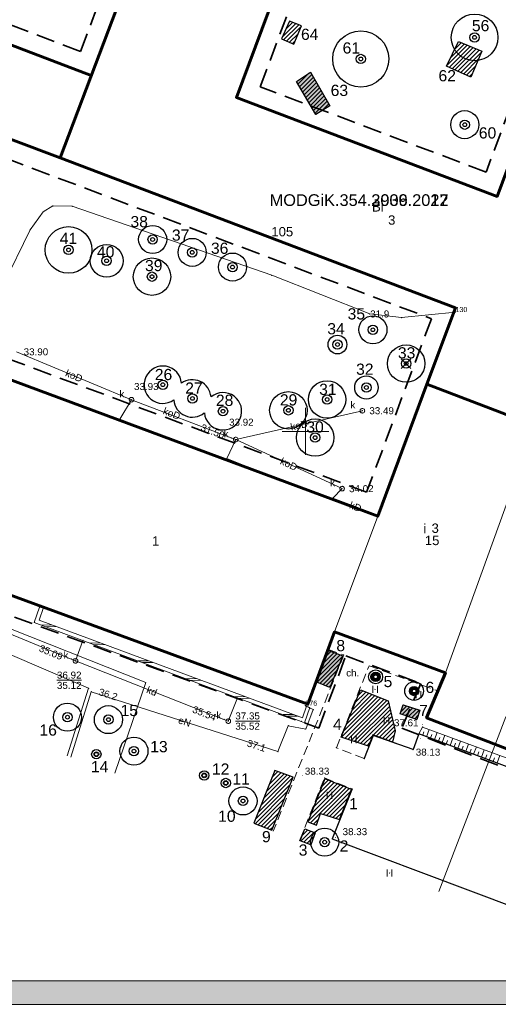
# Model space of a CAD drawing. Extents: x 5468194 to 5468404, y 5919486 to 5919674.
# Tile 3 of 13: x 5468269 to 5468321, y 5919489 to 5919594. Entities that reach past the tile are written whole.
import ezdxf
from ezdxf.enums import TextEntityAlignment as Align

# ---------------------------------------------------------------- set-up
doc = ezdxf.new("R2010")
doc.units = 0
doc.header["$PDSIZE"] = 0.75
for name, pattern in [('PRZER1-1', [2, 1, -1]), ('PRZER2-1', [3, 2, -1]), ('PRZER3-1', [4, 3, -1])]:
    doc.linetypes.add(name, pattern=pattern)
doc.layers.get('0').update_dxf_attribs({"color": 253, "linetype": 'CONTINUOUS', "lineweight": 13})
for name, color, linetype, lineweight in [('GESBLO', 253, 'CONTINUOUS', 18), ('GESBLO_O', 253, 'CONTINUOUS', 18), ('GESBZO', 253, 'CONTINUOUS', 50), ('GESBZO_O', 253, 'CONTINUOUS', 50), ('GESDZI_O', 30, 'CONTINUOUS', 18), ('GESUZY_O', 253, 'PRZER1-1', 18), ('GOSRBG', 253, 'CONTINUOUS', 18), ('GOSRBG_O', 253, 'CONTINUOUS', 18), ('GSLKRW', 253, 'CONTINUOUS', 25), ('GSPPRB', 253, 'CONTINUOUS', 20), ('GSPPRB_O', 253, 'CONTINUOUS', 20), ('GSPWPS', 253, 'CONTINUOUS', 13), ('GSPWPS_O', 253, 'CONTINUOUS', 13), ('GSSDSO', 253, 'CONTINUOUS', 18), ('GSSKOA', 253, 'PRZER3-1', 18), ('GSSKOD', 253, 'PRZER2-1', 18), ('GSSKOD_O', 253, 'PRZER2-1', 18), ('GSSUTR', 253, 'PRZER2-1', 18), ('GSSZSU', 253, 'CONTINUOUS', 18), ('GULEPR', 253, 'CONTINUOUS', 18), ('GULEPR_O', 253, 'CONTINUOUS', 18), ('GULKPR', 253, 'CONTINUOUS', 18), ('GULKPR_O', 253, 'CONTINUOUS', 18), ('GUPIWZ', 253, 'CONTINUOUS', 18), ('GUPIWZ_O', 253, 'CONTINUOUS', 18), ('GUPKSD', 253, 'CONTINUOUS', 18), ('GUPPRZ', 253, 'CONTINUOUS', 18), ('GUPPRZ_O', 253, 'CONTINUOUS', 18), ('ZZ_budynek - termomodernizacja', 250, 'CONTINUOUS', 60), ('ZZ_drzewa do przesadzenia', 180, 'CONTINUOUS', 30), ('ZZ_drzewa do usunięcia', 1, 'CONTINUOUS', 30), ('ZZ_drzewo nanoszone ręcznie', 34, 'CONTINUOUS', 30), ('ZZ_grupa krzewów', 3, 'CONTINUOUS', 30), ('ZZ_grupa krzewów_szraf', 3, 'CONTINUOUS', 13), ('ZZ_korona', 94, 'CONTINUOUS', 30), ('ZZ_krzewy do przesadzenia', 210, 'CONTINUOUS', 13), ('ZZ_ramka', 250, 'CONTINUOUS', 13), ('ZZ_waloryzacja B', 5, 'CONTINUOUS', 30), ('ZZ_waloryzacja C', 6, 'CONTINUOUS', 30), ('ZZ_zakres oddziaływania prac', 40, 'PRZER2-1', 35)]:
    doc.layers.add(name, color=color, linetype=linetype, lineweight=lineweight)
doc.styles.add('GEO-INFO', font='arial.ttf')
pattern_1 = [(45, (0, 0), (-0.224506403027, 0.224506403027), [])]

# ---------------------------------------------------------------- blocks, each defined once
blk = doc.blocks.new('POINT')
at = {"color": 0}
blk.add_point((0, 0), dxfattribs=at)
blk = doc.blocks.new('ODTN_2')
at = {"color": 0}
for points in [[(-1.5, -0.5), (0.5, 0.5)], [(-0.5, -0.5), (1.5, 0.5)]]:
    blk.add_lwpolyline(points, dxfattribs=at)
blk = doc.blocks.new('KOLO')
blk.add_hatch(color=0).paths.add_polyline_path([(-0.5, 0), (-0.482963, -0.12941), (-0.433013, -0.25), (-0.353553, -0.353553), (-0.25, -0.433013), (-0.12941, -0.482963), (0, -0.5), (0.12941, -0.482963), (0.25, -0.433013), (0.353553, -0.353553), (0.433013, -0.25), (0.482963, -0.12941), (0.5, 0), (0.482963, 0.12941), (0.433013, 0.25), (0.353553, 0.353553), (0.25, 0.433013), (0.12941, 0.482963), (0, 0.5), (-0.12941, 0.482963), (-0.25, 0.433013), (-0.353553, 0.353553), (-0.433013, 0.25), (-0.482963, 0.12941)])
blk = doc.blocks.new('SPTRW')
at = {"color": 0}
for points in [[(-0.51332, 0.7233), (-0.51332, -0.7767)], [(0.48668, -0.7767), (0.48668, 0.7233)]]:
    blk.add_lwpolyline(points, dxfattribs=at)
blk = doc.blocks.new('OKRAG_PELNY')
at = {"color": 0}
blk.add_lwpolyline([(0, 0.5), (0.12941, 0.482963), (0.25, 0.433013), (0.353553, 0.353553), (0.433013, 0.25), (0.482963, 0.12941), (0.5, 0), (0.482963, -0.12941), (0.433013, -0.25), (0.353553, -0.353553), (0.25, -0.433013), (0.12941, -0.482963), (0, -0.5), (-0.12941, -0.482963), (-0.25, -0.433013), (-0.353553, -0.353553), (-0.433013, -0.25), (-0.482963, -0.12941), (-0.5, 0), (-0.482963, 0.12941), (-0.433013, 0.25), (-0.353553, 0.353553), (-0.25, 0.433013), (-0.12941, 0.482963)], close=True, dxfattribs=at)
blk = doc.blocks.new('drzewo nanoszone ręcznie')
at = {"layer": 'ZZ_drzewo nanoszone ręcznie'}
for radius in [0.5, 0.2]:
    blk.add_circle((0, 0), radius, dxfattribs=at)
blk = doc.blocks.new('usunięcie')
at = {"layer": 'ZZ_drzewa do usunięcia'}
for p, q in [((0.52, 0.51), (-0.52, -0.54)), ((0.52, -0.54), (-0.52, 0.51))]:
    blk.add_line(p, q, dxfattribs=at)

msp = doc.modelspace()

# ---------------------------------------------------------------- hatches: boundary and pattern name
at = {"layer": 'ZZ_drzewa do przesadzenia'}
h = msp.add_hatch(color=256, dxfattribs=at)
edge = h.paths.add_edge_path()
edge.add_arc((5468307.49, 5919523.74), 0.5, 0, 360)
edge = h.paths.add_edge_path(flags=17)
edge.add_arc((5468307.49, 5919523.74), 0.2, 0, 360)
h = msp.add_hatch(color=256, dxfattribs=at)
edge = h.paths.add_edge_path()
edge.add_arc((5468311.6, 5919522.22), 0.5, 0, 360)
edge = h.paths.add_edge_path(flags=17)
edge.add_arc((5468311.6, 5919522.22), 0.2, 0, 360)
at = {"layer": 'ZZ_grupa krzewów_szraf'}
h = msp.add_hatch(dxfattribs=at)
h.set_pattern_fill('ANSI31', color=256, scale=0.1, style=0)
h.set_pattern_definition(pattern_1)
h.paths.add_polyline_path([(5468298.28, 5919593.9), (5468297.44, 5919591.98), (5468298.73, 5919591.44), (5468299.56, 5919593.39)])
h = msp.add_hatch(dxfattribs=at)
h.set_pattern_fill('ANSI31', color=256, scale=0.1, style=0)
h.set_pattern_definition(pattern_1)
h.paths.add_polyline_path([(5468316.36, 5919591.72), (5468318.83, 5919590.67), (5468317.66, 5919587.91), (5468315.08, 5919589.06)])
h = msp.add_hatch(dxfattribs=at)
h.set_pattern_fill('ANSI31', color=256, scale=0.1, style=0)
h.set_pattern_definition(pattern_1)
h.paths.add_polyline_path([(5468299.02, 5919587.43), (5468300.53, 5919588.42), (5468302.61, 5919584.82), (5468301.09, 5919583.91)])
h = msp.add_hatch(dxfattribs=at)
h.set_pattern_fill('ANSI31', color=256, scale=0.1, style=0)
h.set_pattern_definition(pattern_1)
h.paths.add_polyline_path([(5468302.46, 5919526.57), (5468303.97, 5919526), (5468302.61, 5919522.6), (5468301.2, 5919523.15)])
h = msp.add_hatch(dxfattribs=at)
h.set_pattern_fill('ANSI31', color=256, scale=0.1, style=0)
h.set_pattern_definition(pattern_1)
h.paths.add_polyline_path([(5468306.72, 5919516.31), (5468303.81, 5919517.28), (5468305.87, 5919522.34), (5468308.82, 5919521.18), (5468309.57, 5919517.96), (5468309.31, 5919516.76), (5468307.19, 5919517.52)])
h = msp.add_hatch(dxfattribs=at)
h.set_pattern_fill('ANSI31', color=256, scale=0.1, style=0)
h.set_pattern_definition(pattern_1)
h.paths.add_polyline_path([(5468312.23, 5919520.16), (5468311.89, 5919519.18), (5468310.1, 5919519.79), (5468310.43, 5919520.76)])
h = msp.add_hatch(dxfattribs=at)
h.set_pattern_fill('ANSI31', color=256, scale=0.1, style=0)
h.set_pattern_definition(pattern_1)
h.paths.add_polyline_path([(5468298.69, 5919513.01), (5468296.7, 5919513.73), (5468294.46, 5919508.07), (5468296.4, 5919507.33)])
h = msp.add_hatch(dxfattribs=at)
h.set_pattern_fill('ANSI31', color=256, scale=0.1, style=0)
h.set_pattern_definition(pattern_1)
h.paths.add_polyline_path([(5468303.61, 5919508.47), (5468304.9, 5919511.68), (5468302.07, 5919512.84), (5468300.24, 5919508.22), (5468301.15, 5919507.88), (5468301.6, 5919509.12)])
h = msp.add_hatch(dxfattribs=at)
h.set_pattern_fill('ANSI31', color=256, scale=0.1, style=0)
h.set_pattern_definition(pattern_1)
h.paths.add_polyline_path([(5468299.42, 5919506.2), (5468299.91, 5919507.48), (5468301.02, 5919507.04), (5468300.55, 5919505.77)])
at = {"layer": 'ZZ_krzewy do przesadzenia'}
for points in [[(5468299.02, 5919587.43), (5468300.53, 5919588.42), (5468302.61, 5919584.82), (5468301.09, 5919583.91)], [(5468302.46, 5919526.57), (5468303.97, 5919526), (5468302.61, 5919522.6), (5468301.2, 5919523.15)], [(5468310.43, 5919520.76), (5468312.23, 5919520.16), (5468311.89, 5919519.18), (5468310.1, 5919519.79)]]:
    msp.add_hatch(color=256, dxfattribs=at).paths.add_polyline_path(points)
at = {"layer": 'ZZ_ramka', "true_color": 0xffffff}
h = msp.add_hatch(color=7, dxfattribs=at)
h.paths.add_polyline_path([(5468401.52, 5919491.2), (5468201.52, 5919491.2), (5468201.52, 5919634.7), (5468401.52, 5919634.7)], flags=16)
h.paths.add_polyline_path([(5468194.02, 5919637.2), (5468404.02, 5919637.2), (5468404.02, 5919488.7), (5468194.02, 5919488.7)])

# ---------------------------------------------------------------- linework, layer by layer
at = {"linetype": 'Continuous', "lineweight": 13, "elevation": 100, "flags": 128}
for points in [[(5468300, 5919547.5), (5468300, 5919552.5)], [(5468297.5, 5919550), (5468302.5, 5919550)]]:
    msp.add_lwpolyline(points, dxfattribs=at)
at = {"layer": 'GESBLO', "linetype": 'Continuous', "lineweight": 18, "elevation": 10.18}
for points in [[(5468324.61, 5919550.59), (5468340.22, 5919592.39), (5468344.65, 5919604.23), (5468339.13, 5919606.29), (5468341.23, 5919611.95), (5468335.03, 5919614.24), (5468328.67, 5919597.16), (5468320.47, 5919575.14), (5468292.6, 5919585.73), (5468302.08, 5919611.22), (5468287.77, 5919616.31), (5468277.09, 5919588.06), (5468273.77, 5919579.26), (5468316.02, 5919563.22), (5468312.98, 5919555.04)], [(5468303.1, 5919528.54), (5468307.71, 5919540.92), (5468267.7, 5919555.81), (5468260.2, 5919535.5), (5468300.23, 5919520.8)], [(5468314.95, 5919524.18), (5468322.67, 5919545.44), (5468324.61, 5919550.59), (5468312.98, 5919555.04), (5468307.71, 5919540.92), (5468303.1, 5919528.54)], [(5468344.49, 5919507.14), (5468354.12, 5919533.33), (5468322.67, 5919545.44), (5468314.95, 5919524.18), (5468312.94, 5919519.36)]]:
    msp.add_lwpolyline(points, close=True, dxfattribs=at)
at = {"layer": 'GESBZO', "linetype": 'Continuous', "lineweight": 50, "elevation": 10.18}
for points in [[(5468324.61, 5919550.59), (5468340.22, 5919592.39), (5468363.65, 5919583.75), (5468368.1, 5919595.43), (5468344.65, 5919604.23), (5468339.13, 5919606.29), (5468341.23, 5919611.95), (5468335.03, 5919614.24), (5468328.67, 5919597.16), (5468320.47, 5919575.14), (5468292.6, 5919585.73), (5468302.08, 5919611.22), (5468287.77, 5919616.31), (5468277.09, 5919588.06), (5468273.77, 5919579.26), (5468316.02, 5919563.22), (5468312.98, 5919555.04)], [(5468273.77, 5919579.26), (5468277.09, 5919588.06), (5468245.65, 5919600.08), (5468242.42, 5919591.02)], [(5468354.12, 5919533.33), (5468344.49, 5919507.14), (5468312.94, 5919519.36), (5468314.95, 5919524.18), (5468303.1, 5919528.54), (5468300.23, 5919520.8), (5468260.2, 5919535.5), (5468267.7, 5919555.81), (5468307.71, 5919540.92), (5468312.98, 5919555.04), (5468324.61, 5919550.59), (5468322.67, 5919545.44)]]:
    msp.add_lwpolyline(points, close=True, dxfattribs=at)
at = {"layer": 'GOSRBG', "linetype": 'Continuous', "lineweight": 18, "elevation": 10.04}
for points in [[(5468282.93, 5919523.12), (5468218.99, 5919548.49), (5468214.03, 5919537.38)], [(5468279.62, 5919513.42), (5468282.93, 5919523.12)], [(5468362.99, 5919506.07), (5468321.4, 5919519.46), (5468314.23, 5919500.78)]]:
    msp.add_lwpolyline(points, dxfattribs=at)
at = {"layer": 'GSLKRW', "linetype": 'Continuous', "lineweight": 25, "elevation": 10.18}
msp.add_lwpolyline([(5468342.2, 5919501.16), (5468341.81, 5919506.55), (5468312.12, 5919517.64), (5468311.49, 5919515.95), (5468307.22, 5919517.47), (5468306.28, 5919515)], dxfattribs=at)
msp.add_lwpolyline([(5468304.97, 5919511.75), (5468302.85, 5919506.4), (5468332.42, 5919495.29), (5468334.92, 5919494.39), (5468335.65, 5919496.33), (5468336.35, 5919498.11, -0.220112), (5468338.52, 5919498.37), (5468340.91, 5919497.49)], format="xyb", dxfattribs=at)
at = {"layer": 'GSPPRB', "linetype": 'Continuous', "lineweight": 20}
for p in [(5468271.94, 5919573.47, 10.28), (5468275.05, 5919574.08, 10.28), (5468270.54, 5919571.56, 10.28), (5468296.38, 5919566.71, 10.28), (5468316.02, 5919562.76, 10.28), (5468310.27, 5919562.18, 10.28), (5468281.9, 5919550.53, 10.28), (5468293.13, 5919546.35, 10.28), (5468307.76, 5919541.04, 10.28), (5468271.57, 5919531.19, 10.28), (5468271, 5919529.56, 10.28), (5468276.2, 5919527.63, 10.28), (5468276.8, 5919522.51, 10.28), (5468292.73, 5919521.49, 10.28), (5468299.96, 5919520.64, 10.28), (5468300.82, 5919520.24, 10.28), (5468298.14, 5919518.5, 10.28), (5468299.53, 5919518.97, 10.28), (5468312.5, 5919518.36, 10.28), (5468300.01, 5919518.15, 10.28), (5468307.22, 5919517.47, 10.28), (5468312.12, 5919517.64, 10.28), (5468303.3, 5919516.15, 10.28), (5468311.49, 5919515.95, 10.28), (5468306.28, 5919515, 10.28), (5468302.03, 5919512.93, 10.28), (5468304.97, 5919511.75, 10.28), (5468302.85, 5919506.4, 10.28)]:
    msp.add_point(p, dxfattribs=at)
at = {"layer": 'GSSDSO', "linetype": 'Continuous', "lineweight": 18, "elevation": 10.18}
msp.add_lwpolyline([(5468271.61, 5919531.31), (5468271.57, 5919531.19), (5468271, 5919529.56), (5468299.53, 5919518.97), (5468299.9, 5919518.83), (5468300.47, 5919520.46), (5468300.1, 5919520.6), (5468299.66, 5919519.35), (5468271.51, 5919529.8), (5468271.99, 5919531.17)], close=True, dxfattribs=at)
at = {"layer": 'GSSKOA', "linetype": 'PRZER3-1', "lineweight": 18, "ltscale": 0.5, "elevation": 10.18}
msp.add_lwpolyline([(5468342.2, 5919501.16), (5468341.81, 5919506.55), (5468312.12, 5919517.64), (5468311.49, 5919515.95), (5468307.22, 5919517.47), (5468306.28, 5919515)], dxfattribs=at)
msp.add_lwpolyline([(5468304.97, 5919511.75), (5468302.85, 5919506.4), (5468332.42, 5919495.29), (5468334.92, 5919494.39), (5468335.65, 5919496.33), (5468336.35, 5919498.11, -0.220112), (5468338.52, 5919498.37), (5468340.91, 5919497.49), (5468342.2, 5919501.16)], format="xyb", dxfattribs=at)
at = {"layer": 'GSSKOD', "linetype": 'PRZER2-1', "lineweight": 18, "ltscale": 0.5, "elevation": 10.18}
for points in [[(5468302.41, 5919526.68), (5468304.09, 5919526.08), (5468296.55, 5919507.24)], [(5468306.28, 5919515), (5468303.3, 5919516.15), (5468306.79, 5919524.93), (5468314.14, 5919522.23)], [(5468299.36, 5919506.21), (5468302.03, 5919512.93), (5468304.97, 5919511.75)]]:
    msp.add_lwpolyline(points, dxfattribs=at)
at = {"layer": 'GSSUTR', "linetype": 'PRZER2-1', "lineweight": 18, "ltscale": 0.5, "elevation": 10.1}
for points in [[(5468307.43, 5919522.41), (5468307.42, 5919522.39), (5468307.44, 5919522.39)], [(5468312.07, 5919521.86), (5468312.06, 5919521.84), (5468312.08, 5919521.84)], [(5468308.66, 5919519.06), (5468308.65, 5919519.04), (5468308.67, 5919519.04)], [(5468305.16, 5919517.04), (5468305.15, 5919517.02), (5468305.17, 5919517.02)], [(5468302.58, 5919511.08), (5468302.57, 5919511.06), (5468302.59, 5919511.06)], [(5468308.98, 5919502.76), (5468308.97, 5919502.74), (5468308.99, 5919502.74)]]:
    msp.add_lwpolyline(points, close=True, dxfattribs=at)
at = {"layer": 'GSSZSU', "linetype": 'Continuous', "lineweight": 18, "elevation": 10.06}
for points in [[(5468312.12, 5919517.64), (5468312.5, 5919518.36), (5468344.28, 5919506.69), (5468343.97, 5919505.93)], [(5468343.97, 5919505.93), (5468341.81, 5919506.55), (5468312.12, 5919517.64)]]:
    msp.add_lwpolyline(points, dxfattribs=at)
at = {"layer": 'GSSZSU', "linetype": 'Continuous', "lineweight": 18, "elevation": 10.06, "flags": 128}
for points in [[(5468312.52, 5919517.49), (5468312.66, 5919517.87)], [(5468312.94, 5919517.33), (5468313.22, 5919518.09)], [(5468313.36, 5919517.18), (5468313.5, 5919517.56)], [(5468313.78, 5919517.02), (5468314.06, 5919517.79)], [(5468314.2, 5919516.86), (5468314.34, 5919517.25)], [(5468314.62, 5919516.71), (5468314.9, 5919517.48)], [(5468315.03, 5919516.55), (5468315.18, 5919516.94)], [(5468315.45, 5919516.4), (5468315.74, 5919517.17)], [(5468315.87, 5919516.24), (5468316.02, 5919516.63)], [(5468316.29, 5919516.08), (5468316.58, 5919516.86)], [(5468316.71, 5919515.93), (5468316.86, 5919516.32)], [(5468317.13, 5919515.77), (5468317.42, 5919516.55)], [(5468317.97, 5919515.46), (5468318.26, 5919516.24)], [(5468317.55, 5919515.61), (5468317.69, 5919516.01)], [(5468318.38, 5919515.3), (5468318.53, 5919515.7)], [(5468318.8, 5919515.14), (5468319.1, 5919515.94)], [(5468319.22, 5919514.99), (5468319.37, 5919515.38)], [(5468319.64, 5919514.83), (5468319.94, 5919515.63)], [(5468320.48, 5919514.52), (5468320.78, 5919515.32)], [(5468320.06, 5919514.67), (5468320.21, 5919515.07)]]:
    msp.add_lwpolyline(points, dxfattribs=at)
at = {"layer": 'GULEPR', "linetype": 'Continuous', "lineweight": 18, "elevation": 10.14}
for points in [[(5468316.02, 5919562.76), (5468310.27, 5919562.18), (5468306.86, 5919562.57), (5468296.38, 5919566.71), (5468275.05, 5919574.08), (5468272.98, 5919574.12), (5468271.94, 5919573.47), (5468270.54, 5919571.56), (5468267.67, 5919565.64), (5468260.42, 5919544.12), (5468255.57, 5919532.12), (5468259.8, 5919529.83), (5468267.91, 5919526.33), (5468276.8, 5919522.51), (5468274.51, 5919515.29)], [(5468299.96, 5919520.64), (5468300.82, 5919520.24), (5468300.01, 5919518.15), (5468298.14, 5919518.5), (5468297.05, 5919515.74), (5468277.09, 5919522.14), (5468274.9, 5919515.15)]]:
    msp.add_lwpolyline(points, dxfattribs=at)
at = {"layer": 'GULKPR', "linetype": 'Continuous', "lineweight": 18, "elevation": 10.14}
for points in [[(5468269.11, 5919558.51), (5468281.38, 5919553.39)], [(5468281.9, 5919550.53), (5468281.94, 5919550.63), (5468280.14, 5919551.29), (5468281.38, 5919553.39)], [(5468281.38, 5919553.39), (5468292.06, 5919549.3), (5468292.53, 5919549.12)], [(5468292.53, 5919549.12), (5468306.07, 5919552.21)], [(5468293.13, 5919546.35), (5468293.18, 5919546.46), (5468291.59, 5919547.11), (5468292.53, 5919549.12)], [(5468303.9, 5919543.87), (5468292.53, 5919549.12)], [(5468307.76, 5919541.04), (5468302.92, 5919542.85), (5468303.9, 5919543.87)], [(5468275.4, 5919525.44), (5468274.94, 5919525.63), (5468259.57, 5919531.99)], [(5468276.2, 5919527.63), (5468275.4, 5919525.44)], [(5468291.74, 5919519), (5468291.27, 5919519.18), (5468275.4, 5919525.44)], [(5468292.73, 5919521.49), (5468291.74, 5919519)]]:
    msp.add_lwpolyline(points, dxfattribs=at)
at = {"layer": 'GUPPRZ_O', "linetype": 'Continuous', "lineweight": 9, "elevation": 10.8, "flags": 128}
for points in [[(5468273.42, 5919523.37), (5468276.04, 5919523.37)], [(5468292.49, 5919519), (5468295.11, 5919519)]]:
    msp.add_lwpolyline(points, dxfattribs=at)
at = {"layer": 'ZZ_budynek - termomodernizacja', "elevation": 10.18}
for points in [[(5468306, 5919605.56), (5468312.47, 5919622.61), (5468335.03, 5919614.24), (5468320.47, 5919575.14), (5468292.6, 5919585.73), (5468302.08, 5919611.22), (5468287.77, 5919616.31), (5468273.77, 5919579.26), (5468316.02, 5919563.22), (5468312.98, 5919555.04), (5468324.61, 5919550.59), (5468340.22, 5919592.39), (5468363.65, 5919583.75), (5468368.1, 5919595.43), (5468339.13, 5919606.29), (5468341.23, 5919611.95), (5468335.03, 5919614.24)], [(5468277.09, 5919588.06), (5468245.65, 5919600.08), (5468242.42, 5919591.02), (5468273.77, 5919579.26)], [(5468312.98, 5919555.04), (5468307.71, 5919540.92), (5468267.7, 5919555.81), (5468260.2, 5919535.5), (5468300.23, 5919520.8), (5468303.1, 5919528.54), (5468314.95, 5919524.18), (5468312.94, 5919519.36), (5468328.72, 5919513.25), (5468344.49, 5919507.14), (5468354.12, 5919533.33), (5468322.67, 5919545.44), (5468324.61, 5919550.59)]]:
    msp.add_lwpolyline(points, dxfattribs=at)
at = {"layer": 'ZZ_grupa krzewów'}
for points in [[(5468298.28, 5919593.9), (5468297.44, 5919591.98), (5468298.73, 5919591.44), (5468299.56, 5919593.39), (5468298.28, 5919593.9)], [(5468316.36, 5919591.72), (5468318.83, 5919590.67), (5468317.66, 5919587.91), (5468315.08, 5919589.06), (5468316.36, 5919591.72)], [(5468299.02, 5919587.43), (5468300.53, 5919588.42), (5468302.61, 5919584.82), (5468301.09, 5919583.91), (5468299.02, 5919587.43)], [(5468302.46, 5919526.57), (5468303.97, 5919526), (5468302.61, 5919522.6), (5468301.2, 5919523.15), (5468302.46, 5919526.57)], [(5468306.72, 5919516.31), (5468303.81, 5919517.28), (5468305.87, 5919522.34), (5468308.82, 5919521.18), (5468309.57, 5919517.96), (5468309.31, 5919516.76), (5468307.19, 5919517.52), (5468306.72, 5919516.31)], [(5468312.23, 5919520.16), (5468311.89, 5919519.18), (5468310.1, 5919519.79), (5468310.43, 5919520.76), (5468312.23, 5919520.16)], [(5468298.69, 5919513.01), (5468296.7, 5919513.73), (5468294.46, 5919508.07), (5468296.4, 5919507.33), (5468298.69, 5919513.01)], [(5468303.61, 5919508.47), (5468304.9, 5919511.68), (5468302.07, 5919512.84), (5468300.24, 5919508.22), (5468301.15, 5919507.88), (5468301.6, 5919509.12), (5468303.61, 5919508.47)], [(5468299.42, 5919506.2), (5468299.91, 5919507.48), (5468301.02, 5919507.04), (5468300.55, 5919505.77), (5468299.42, 5919506.2)]]:
    msp.add_lwpolyline(points, dxfattribs=at)
at = {"layer": 'ZZ_korona'}
for centre, radius in [((5468318.07, 5919592.15), 2.5), ((5468305.9, 5919589.84), 3), ((5468317.02, 5919582.81), 1.5), ((5468283.65, 5919570.53), 1.5), ((5468274.66, 5919569.41), 2.5), ((5468278.73, 5919568.25), 1.75), ((5468287.88, 5919569.15), 1.5), ((5468292.19, 5919567.58), 1.5), ((5468283.58, 5919566.55), 2), ((5468307.2, 5919560.87), 1.5), ((5468303.41, 5919559.29), 1), ((5468310.75, 5919557.25), 2), ((5468302.3, 5919553.41), 2), ((5468306.5, 5919554.69), 1.25), ((5468298.16, 5919552.25), 2), ((5468301.02, 5919549.33), 2), ((5468307.49, 5919523.74), 0.75), ((5468311.6, 5919522.22), 1), ((5468274.54, 5919519.42), 1.5), ((5468278.92, 5919519.16), 1.5), ((5468281.65, 5919515.79), 1.5), ((5468277.63, 5919515.46), 0.25), ((5468289.16, 5919513.19), 0.25), ((5468291.46, 5919512.38), 0.25), ((5468293.31, 5919510.46), 1.5), ((5468302.04, 5919506.05), 1.5)]:
    msp.add_circle(centre, radius, dxfattribs=at)
for centre, start, end in [((5468284.74, 5919554.99), 4.4097, 305.5905), ((5468287.9, 5919553.52), 5.0673, 125.5905), ((5468291.17, 5919552.15), 185.0673, 129.4623), ((5468287.9, 5919553.52), 184.4097, 309.4623)]:
    msp.add_arc(centre, 2, start, end, dxfattribs=at)
at = {"layer": 'ZZ_krzewy do przesadzenia'}
for points in [[(5468299.02, 5919587.43), (5468300.53, 5919588.42), (5468302.61, 5919584.82), (5468301.09, 5919583.91), (5468299.02, 5919587.43)], [(5468310.43, 5919520.76), (5468312.23, 5919520.16), (5468311.89, 5919519.18), (5468310.1, 5919519.79), (5468310.43, 5919520.76)]]:
    msp.add_lwpolyline(points, dxfattribs=at)
at = {"layer": 'ZZ_ramka', "elevation": 10.06}
for points in [[(5468194.02, 5919637.2), (5468404.02, 5919637.2), (5468404.02, 5919488.7), (5468194.02, 5919488.7)], [(5468401.52, 5919491.2), (5468201.52, 5919491.2), (5468201.52, 5919634.7), (5468401.52, 5919634.7)]]:
    msp.add_lwpolyline(points, close=True, dxfattribs=at)
at = {"layer": 'ZZ_zakres oddziaływania prac', "elevation": 10.18}
for points in [[(5468275.93, 5919590.65), (5468286.59, 5919618.85)], [(5468295.16, 5919586.86), (5468304.67, 5919612.43)], [(5468275.93, 5919590.65), (5468244.46, 5919602.69)], [(5468326.1, 5919595.98), (5468319.3, 5919577.73)], [(5468239.87, 5919589.81), (5468313.45, 5919562.05)], [(5468319.3, 5919577.73), (5468295.16, 5919586.86)], [(5468313.45, 5919562.05), (5468306.53, 5919543.49)], [(5468306.53, 5919543.49), (5468266.53, 5919558.39)], [(5468257.61, 5919534.25), (5468301.41, 5919518.24)], [(5468301.41, 5919518.24), (5468304.3, 5919525.97)], [(5468304.3, 5919525.97), (5468312.31, 5919523.03)], [(5468312.31, 5919523.03), (5468310.28, 5919518.25)], [(5468310.28, 5919518.25), (5468345.7, 5919504.53)]]:
    msp.add_lwpolyline(points, dxfattribs=at)

# ---------------------------------------------------------------- block references
at = {"layer": 'GSPWPS', "lineweight": 13, "xscale": 0.09, "yscale": 0.09}
for p in [(5468312.51, 5919518.64, 10.08), (5468312.26, 5919517.15, 10.08), (5468299.66, 5919513.21, 10.08), (5468303.21, 5919506.55, 10.08)]:
    msp.add_blockref('KOLO', p, dxfattribs=at)
at = {"layer": 'GSSDSO', "lineweight": 18, "xscale": 0.5}
for p, yscale, rotation in [((5468272.57, 5919529.19, 10.18), 0.400000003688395, 159.6356671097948), ((5468277.73, 5919527.28, 10.18), 0.4000000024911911, 159.6356671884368), ((5468282.89, 5919525.36, 10.18), 0.4000000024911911, 159.6356671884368), ((5468288.04, 5919523.45, 10.18), 0.400000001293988, 159.6356672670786), ((5468293.2, 5919521.53, 10.18), 0.400000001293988, 159.6356672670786), ((5468298.36, 5919519.62, 10.18), 0.400000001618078, 159.6356671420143)]:
    msp.add_blockref('ODTN_2', p, dxfattribs=dict(at, yscale=yscale, rotation=rotation))
at = {"layer": 'GSSUTR', "lineweight": 18, "xscale": 0.5, "yscale": 0.5}
for p in [(5468307.43, 5919522.4, 10.1), (5468312.07, 5919521.85, 10.1), (5468308.66, 5919519.05, 10.1), (5468305.16, 5919517.03, 10.1), (5468302.58, 5919511.07, 10.1), (5468308.98, 5919502.75, 10.1)]:
    msp.add_blockref('SPTRW', p, dxfattribs=at)
at = {"layer": 'GUPIWZ', "lineweight": 18, "xscale": 0.5, "yscale": 0.5}
for p in [(5468281.38, 5919553.39, 10.18), (5468306.07, 5919552.21, 10.18), (5468292.53, 5919549.12, 10.18), (5468303.9, 5919543.87, 10.18), (5468275.4, 5919525.44, 10.18), (5468291.74, 5919519, 10.18)]:
    msp.add_blockref('OKRAG_PELNY', p, dxfattribs=at)
at = {"layer": 'GUPKSD', "lineweight": 18, "xscale": 0.5, "yscale": 0.5}
for p in [(5468281.38, 5919553.39, 10.16), (5468306.07, 5919552.21, 10.16), (5468292.53, 5919549.12, 10.16), (5468303.9, 5919543.87, 10.16), (5468275.4, 5919525.44, 10.16), (5468291.74, 5919519, 10.16)]:
    msp.add_blockref('POINT', p, dxfattribs=at)
at = {"layer": 'GUPPRZ', "lineweight": 18}
for p in [(5468272.98, 5919574.12, 10.16), (5468306.86, 5919562.57, 10.16), (5468281.38, 5919553.39, 10.16), (5468306.07, 5919552.21, 10.16), (5468292.06, 5919549.3, 10.16), (5468292.53, 5919549.12, 10.16), (5468303.9, 5919543.87, 10.16), (5468274.94, 5919525.63, 10.16), (5468275.4, 5919525.44, 10.16), (5468277.09, 5919522.14, 10.16), (5468291.27, 5919519.18, 10.16), (5468291.74, 5919519, 10.16), (5468297.05, 5919515.74, 10.16)]:
    msp.add_blockref('POINT', p, dxfattribs=at)
at = {"layer": 'ZZ_drzewa do usunięcia'}
msp.add_blockref('usunięcie', (5468310.75, 5919557.25), dxfattribs=at)
at = {"layer": 'ZZ_drzewo nanoszone ręcznie'}
for p in [(5468318.07, 5919592.15), (5468305.9, 5919589.84), (5468317.02, 5919582.81), (5468283.65, 5919570.53), (5468274.66, 5919569.41), (5468287.88, 5919569.15), (5468278.73, 5919568.25), (5468292.19, 5919567.58), (5468283.58, 5919566.55), (5468307.2, 5919560.87), (5468303.41, 5919559.29), (5468310.75, 5919557.25), (5468284.74, 5919554.99), (5468306.5, 5919554.69), (5468287.9, 5919553.52), (5468302.3, 5919553.41), (5468291.17, 5919552.15), (5468298.16, 5919552.25), (5468301.02, 5919549.33), (5468307.49, 5919523.74), (5468311.6, 5919522.22), (5468274.54, 5919519.42), (5468278.92, 5919519.16), (5468281.65, 5919515.79), (5468277.63, 5919515.46), (5468289.16, 5919513.19), (5468291.46, 5919512.38), (5468293.31, 5919510.46), (5468302.04, 5919506.05)]:
    msp.add_blockref('drzewo nanoszone ręcznie', p, dxfattribs=at)

# ---------------------------------------------------------------- texts
at = {"layer": 'GESBLO_O', "linetype": 'Continuous', "lineweight": 0, "style": 'GEO-INFO'}
for s, p in [('3', (5468309.21, 5919572.61, 10.8)), ('3', (5468313.86, 5919539.64, 10.8)), ('1', (5468283.96, 5919538.27, 10.8))]:
    msp.add_text(s, height=1, dxfattribs=at).set_placement(p, align=Align.MIDDLE)
at = {"layer": 'GESBZO_O', "linetype": 'Continuous', "lineweight": 0, "style": 'GEO-INFO'}
msp.add_text('i', height=1, dxfattribs=at).set_placement((5468312.91, 5919539.09, 10.8), align=Align.RIGHT)
msp.add_text('15', height=1, dxfattribs=at).set_placement((5468313.53, 5919538.83, 10.8), align=Align.TOP_CENTER)
at = {"layer": 'GESDZI_O', "linetype": 'Continuous', "lineweight": 0, "style": 'GEO-INFO'}
msp.add_text('105', height=1, dxfattribs=at).set_placement((5468297.51, 5919571.36, 10.8), align=Align.MIDDLE_CENTER)
at = {"layer": 'GESUZY_O', "linetype": 'Continuous', "lineweight": 0, "style": 'GEO-INFO'}
msp.add_text('Bi', height=1, dxfattribs=at).set_placement((5468307.73, 5919574.02, 10.8), align=Align.MIDDLE_CENTER)
at = {"layer": 'GOSRBG_O', "linetype": 'Continuous', "lineweight": 0, "style": 'GEO-INFO'}
for s in ['MODGiK.354.2909.2022', 'MODGiK.354.3036.2017']:
    msp.add_text(s, height=1.25, dxfattribs=at).set_placement((5468305.72, 5919574.74, 10.8), align=Align.MIDDLE_CENTER)
at = {"layer": 'GSPPRB_O', "linetype": 'Continuous', "lineweight": 0, "style": 'GEO-INFO'}
for s, p in [('130', (5468316.02, 5919562.76, 10.8)), ('276', (5468299.96, 5919520.64, 10.8))]:
    msp.add_text(s, height=0.55, dxfattribs=at).set_placement(p)
at = {"layer": 'GSPWPS_O', "linetype": 'Continuous', "lineweight": 0, "style": 'GEO-INFO'}
for s, p in [('37.61', (5468309.45, 5919518.45, 10.8)), ('38.13', (5468311.78, 5919515.31, 10.8)), ('38.33', (5468299.92, 5919513.27, 10.8)), ('38.33', (5468303.96, 5919506.8, 10.8))]:
    msp.add_text(s, height=0.75, dxfattribs=at).set_placement(p)
at = {"layer": 'GSSKOD_O', "linetype": 'Continuous', "lineweight": 0, "style": 'GEO-INFO'}
msp.add_text('ch.', height=0.75, dxfattribs=at).set_placement((5468305.04, 5919524.17, 10.8), align=Align.MIDDLE)
at = {"layer": 'GULEPR_O', "linetype": 'Continuous', "lineweight": 0, "style": 'GEO-INFO'}
msp.add_text('eN', height=0.75, rotation=342.222, dxfattribs=at).set_placement((5468287.07, 5919518.94, 10.8), align=Align.MIDDLE_CENTER)
at = {"layer": 'GULKPR_O', "linetype": 'Continuous', "lineweight": 0, "style": 'GEO-INFO'}
for s, rotation, p in [('koD', 337.3606, (5468275.25, 5919555.95, 10.8)), ('koD', 339.0497, (5468285.7, 5919551.92, 10.8)), ('koD', 12.827, (5468299.3, 5919550.66, 10.8)), ('koD', 335.2062, (5468298.21, 5919546.5, 10.8)), ('kD', 339.5514, (5468305.34, 5919541.95, 10.8)), ('kd', 338.4894, (5468283.57, 5919522.22, 10.8))]:
    msp.add_text(s, height=0.75, rotation=rotation, dxfattribs=at).set_placement(p, align=Align.MIDDLE)
at = {"layer": 'GUPIWZ_O', "linetype": 'Continuous', "lineweight": 0, "style": 'GEO-INFO'}
for p in [(5468280.63, 5919553.64, 10.8), (5468305.32, 5919552.46, 10.8), (5468291.78, 5919549.37, 10.8), (5468303.15, 5919544.12, 10.8), (5468274.65, 5919525.69, 10.8), (5468290.99, 5919519.25, 10.8)]:
    msp.add_text('k', height=0.75, dxfattribs=at).set_placement(p, align=Align.RIGHT)
at = {"layer": 'GUPPRZ_O', "linetype": 'Continuous', "lineweight": 0, "style": 'GEO-INFO'}
for s, p in [('31.9', (5468306.91, 5919562.56, 10.8)), ('33.90', (5468269.86, 5919558.51, 10.8)), ('33.93', (5468281.66, 5919554.8, 10.8)), ('33.49', (5468306.82, 5919552.21, 10.8)), ('33.92', (5468291.82, 5919550.98, 10.8)), ('34.02', (5468304.65, 5919543.87, 10.8))]:
    msp.add_text(s, height=0.75, dxfattribs=at).set_placement(p, align=Align.MIDDLE_LEFT)
msp.add_text('31.50', height=0.75, rotation=339.0497, dxfattribs=at).set_placement((5468288.85, 5919550.47, 10.8), align=Align.MIDDLE_LEFT)
for s, rotation, p in [('35.09', 337.5216, (5468273.99, 5919525.85, 10.8)), ('36.2', 342.222, (5468279.86, 5919521.55, 10.8)), ('35.54', 338.4894, (5468290.4, 5919519.35, 10.8)), ('37.1', 342.222, (5468295.72, 5919516.06, 10.8))]:
    msp.add_text(s, height=0.75, rotation=rotation, dxfattribs=at).set_placement(p, align=Align.MIDDLE_RIGHT)
for s, p in [('36.92', (5468273.42, 5919523.55)), ('35.12', (5468273.42, 5919522.45)), ('37.35', (5468292.49, 5919519.18)), ('35.52', (5468292.49, 5919518.08))]:
    msp.add_text(s, height=0.75, dxfattribs=at).set_placement(p)
at = {"layer": 'ZZ_waloryzacja B', "char_height": 1.2, "attachment_point": 1}
for s, insert in [('{\\fArial|b0|i0|c238|p34;64}', (5468299.51, 5919593.08)), ('{\\fArial|b0|i0|c238|p34;56}', (5468317.78, 5919594.01)), ('{\\fArial|b0|i0|c238|p34;62}', (5468314.21, 5919588.65)), ('{\\fArial|b0|i0|c238|p34;63}', (5468302.68, 5919587.08)), ('{\\fArial|b0|i0|c238|p34;60}', (5468318.52, 5919582.53)), ('{\\fArial|b0|i0|c238|p34;38}', (5468281.28, 5919573.04)), ('{\\fArial|b0|i0|c238|p34;41}', (5468273.72, 5919571.24)), ('{\\fArial|b0|i0|c238|p34;37}', (5468285.71, 5919571.6)), ('{\\fArial|b0|i0|c238|p34;36}', (5468289.88, 5919570.19)), ('{\\fArial|b0|i0|c238|p34;40}', (5468277.7, 5919569.81)), ('{\\fArial|b0|i0|c238|p34;39}', (5468282.83, 5919568.34)), ('{\\fArial|b0|i0|c238|p34;26}', (5468283.88, 5919556.68)), ('{\\fArial|b0|i0|c238|p34;27}', (5468287.13, 5919555.23)), ('{\\fArial|b0|i0|c238|p34;28}', (5468290.41, 5919553.92)), ('{\\fArial|b0|i0|c238|p34;29}', (5468297.25, 5919553.97)), ('{\\fArial|b0|i0|c238|p34;30}', (5468300.08, 5919551.07)), ('{\\fArial|b0|i0|c238|p34;8}', (5468303.29, 5919527.68)), ('{\\fArial|b0|i0|c238|p34;5}', (5468308.34, 5919523.84)), ('{\\fArial|b0|i0|c238|p34;6}', (5468312.82, 5919523.21)), ('{\\fArial|b0|i0|c238|p34;15}', (5468280.22, 5919520.74)), ('{\\fArial|b0|i0|c238|p34;7}', (5468312.14, 5919520.74)), ('{\\fArial|b0|i0|c238|p34;16}', (5468271.55, 5919518.65)), ('{\\fArial|b0|i0|c238|p34;4}', (5468302.94, 5919519.26)), ('{\\fArial|b0|i0|c238|p34;13}', (5468283.39, 5919516.87)), ('{\\fArial|b0|i0|c238|p34;14}', (5468277.05, 5919514.72)), ('{\\fArial|b0|i0|c238|p34;12}', (5468289.99, 5919514.47)), ('{\\fArial|b0|i0|c238|p34;1}', (5468304.65, 5919510.76)), ('{\\fArial|b0|i0|c238|p34;10}', (5468290.65, 5919509.43)), ('{\\fArial|b0|i0|c238|p34;9}', (5468295.34, 5919507.24)), ('{\\fArial|b0|i0|c238|p34;3}', (5468299.27, 5919505.81)), ('{\\fArial|b0|i0|c238|p34;2}', (5468303.64, 5919506.24))]:
    msp.add_mtext(s, dxfattribs=dict(at, insert=insert))
at = {"layer": 'ZZ_waloryzacja C', "char_height": 1.2, "attachment_point": 1}
for s, insert in [('{\\fArial|b0|i0|c238|p34;61}', (5468303.96, 5919591.62)), ('{\\fArial|b0|i0|c238|p34;35}', (5468304.49, 5919563.17)), ('{\\fArial|b0|i0|c238|p34;34}', (5468302.32, 5919561.58)), ('{\\fArial|b0|i0|c238|p34;33}', (5468309.87, 5919559)), ('{\\fArial|b0|i0|c238|p34;32}', (5468305.4, 5919557.25)), ('{\\fArial|b0|i0|c238|p34;31}', (5468301.45, 5919555.1)), ('{\\fArial|b0|i0|c238|p34;11}', (5468292.17, 5919513.41))]:
    msp.add_mtext(s, dxfattribs=dict(at, insert=insert))

doc.saveas('drawing.dxf')
